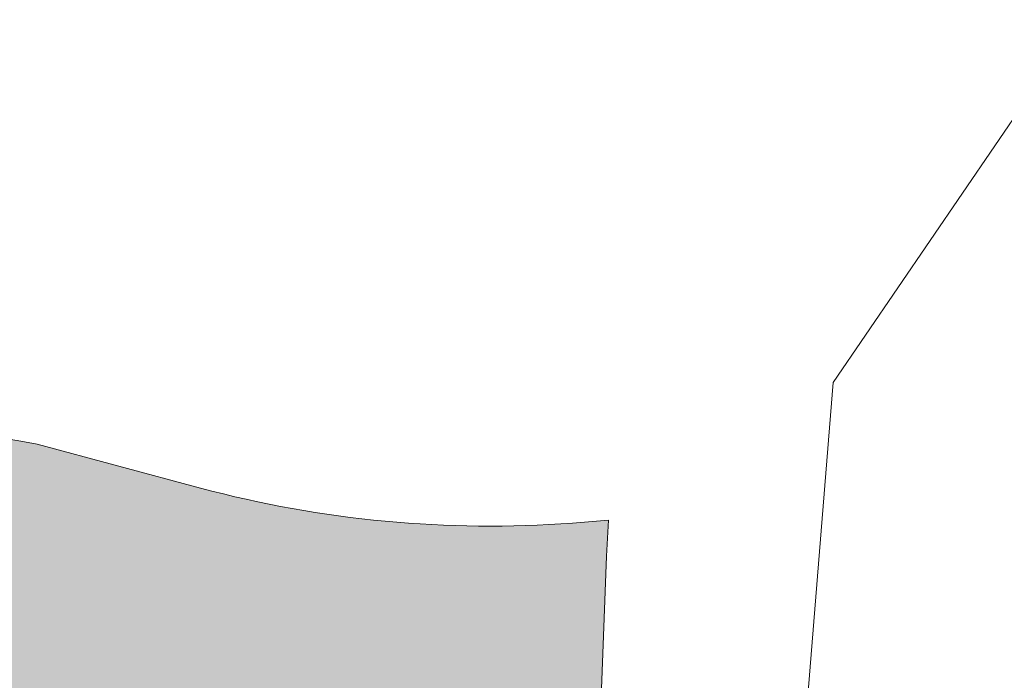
# Model space of a CAD drawing. Header units: metres. Extents: x 240159 to 241664, y 578380 to 583939.
# Tile 61 of 71: x 240740 to 240835, y 583758 to 583822. Entities that reach past the tile are written whole.
import ezdxf

# ---------------------------------------------------------------- set-up
doc = ezdxf.new("R2010")
doc.units = ezdxf.units.M
doc.layers.add('N-GV-GR-BOLLEN-A', color=92, linetype='Continuous', lineweight=9)
doc.layers.add('X-XX-WE-KG-WERKGRENS-G', color=10, linetype='XX-WERKGRENS_CIRCEL', lineweight=20)
doc.layers.add('X-XX-AL-HULPLIJN-G', color=6, linetype='Continuous', lineweight=18, plot=False)
doc.linetypes.add('XX-WERKGRENS_CIRCEL', pattern='A,10,-2.5,[69,NLCS.SHX,S=1,R=0,X=0,Y=0],-2.5', length=15)

msp = doc.modelspace()

# ---------------------------------------------------------------- hatches: boundary and pattern name
at = {"layer": 'N-GV-GR-BOLLEN-A'}
h = msp.add_hatch(dxfattribs=at)
h.set_pattern_fill('AGR-BOLLEN', color=256, scale=0.5, pattern_type=2)
h.set_pattern_definition([(45, (0, 0), (-0.8749916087, 0.8749916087), [0.3, -0.937425]), (135, (0, 0), (-0.8749916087, -0.8749916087), [0.3, -0.937425])])
h.paths.add_polyline_path([(240686.474, 583735.503), (240748.725, 583739.722, -0.460694), (240763.66, 583724.475), (240761.251, 583697.29, 0.066949), (240762.114, 583678.259), (240765.893, 583657.375, -0.027843), (240768.68, 583634.896), (240773.404, 583565.204), (240779.941, 583574.402), (240778.573, 583636.488), (240794.946, 583725.789), (240796.591, 583769.562), (240796.764, 583773.057), (240793.275, 583772.783, -0.084188), (240757.188, 583776.178), (240741.334, 583780.426, 0.228324), (240682.712, 583765.292, -0.000854), (240659.229, 583745.644, -0.22007), (240596.227, 583728.709), (240513.155, 583743.564, 0.594048), (240482.46, 583699.445), (240488.768, 583688.3), (240507.69, 583654.865, -0.173814), (240514.477, 583598.584, -0.118522), (240502.533, 583574.041), (240526.377, 583548.37), (240523.712, 583587.68, -0.057678), (240524.325, 583600.551), (240529.022, 583629.153, 0.12265), (240527.101, 583652.738), (240518.082, 583679.469, -0.491873), (240530.436, 583697.965), (240589.679, 583701.98, 0.267474), (240599.665, 583708.673, -0.267474), (240611.311, 583716.476), (240665.692, 583720.162, 0.292007), (240674.317, 583726.529, -0.292007)])

# ---------------------------------------------------------------- linework, layer by layer
at = {"layer": 'X-XX-AL-HULPLIJN-G', "ltscale": 0.1}
msp.add_lwpolyline([(240526.377, 583548.37), (240502.533, 583574.041, 0.118522), (240514.477, 583598.584, 0.173814), (240507.69, 583654.865), (240488.768, 583688.3), (240482.46, 583699.445, -0.594048), (240513.155, 583743.564), (240596.227, 583728.709, 0.22007), (240659.229, 583745.644, 0.000854), (240682.712, 583765.292, -0.228324), (240741.334, 583780.426), (240757.188, 583776.178, 0.084188), (240793.275, 583772.783), (240796.764, 583773.057), (240796.591, 583769.562), (240794.946, 583725.789), (240778.573, 583636.488), (240779.941, 583574.402), (240773.404, 583565.204)], format="xyb", dxfattribs=at)
at = {"layer": 'X-XX-WE-KG-WERKGRENS-G', "flags": 128}
msp.add_lwpolyline([(240187.762, 583784.732), (240159.404, 583757.698), (240169.028, 583742.355), (240265.702, 583784.857), (240393.607, 583784.982), (240387.115, 583763.745), (240401.241, 583754.746), (240418.947, 583769.347), (240428.104, 583727.117), (240466.42, 583693.547), (240507.393, 583537.131), (240800.136, 583558.506), (240818.587, 583786.439), (240856.238, 583841.557), (240925.322, 583832.926), (240937.919, 583879.713), (241166.237, 583879.713), (241166.237, 583939.034), (240701.99, 583939.034), (240693.683, 583887.816), (240643.783, 583887.816), (240514.589, 583853.279), (240512.63, 583866.906), (240506.367, 583870.112), (240500.104, 583934.686), (240187.567, 583934.686)], close=True, dxfattribs=at)

doc.saveas('drawing.dxf')
